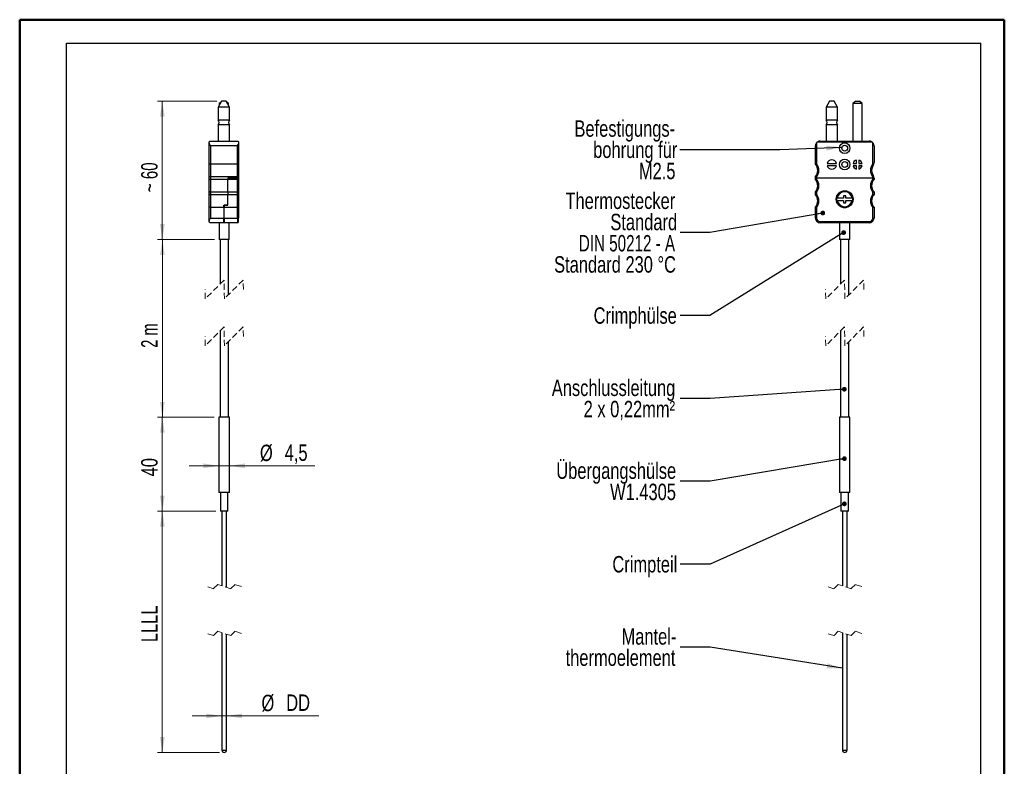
# Model space of a CAD drawing. Header units: millimetres. Extents: x 0 to 210, y 0 to 297.
# Tile 2 of 2: x 0 to 210, y 138 to 297. Entities that reach past the tile are written whole.
import ezdxf

# ---------------------------------------------------------------- set-up
doc = ezdxf.new("R2010")
doc.units = ezdxf.units.MM
doc.linetypes.add('HIDDEN', pattern=[1.905, 1.27, -0.635])
doc.styles.add('SLDTEXTSTYLE0', font='TXT', dxfattribs={"width": 0.75})
doc.styles.add('SLDTEXTSTYLE1', font='TXT', dxfattribs={"width": 0.692308})
doc.styles.add('SLDTEXTSTYLE7', font='TXT', dxfattribs={"width": 0.666667})
doc.styles.add('SLDTEXTSTYLE8', font='TXT', dxfattribs={"width": 0.6875})
doc.dimstyles.new('SLDDIMSTYLE0', dxfattribs={"dimtxt": 0.18, "dimasz": 3.302, "dimexe": 0, "dimexo": 0.0625, "dimgap": 0, "dimtad": 0, "dimtih": 1, "dimtoh": 1, "dimdec": 0, "dimrnd": 1e-09, "dimzin": 0, "dimdsep": 46, "dimtxsty": 'Standard', "dimsah": 1, "dimcen": 0.09, "dimadec": 0, "dimazin": 0, "dimtfac": 3.302, "dimtdec": 0, "dimtofl": 0, "dimtmove": 0, "dimatfit": 3, "dimfxl": 1, "dimfrac": 2, "dimtolj": 1, "dimtzin": 0, "dimarcsym": 0})
doc.dimstyles.new('SLDDIMSTYLE1', dxfattribs={"dimtxt": 0.18, "dimasz": 1.016, "dimexe": 0, "dimexo": 0.0625, "dimgap": 0, "dimtad": 0, "dimtih": 1, "dimtoh": 1, "dimdec": 0, "dimrnd": 1e-09, "dimzin": 0, "dimdsep": 46, "dimtxsty": 'Standard', "dimblk1": 'DOT', "dimblk2": 'DOT', "dimsah": 1, "dimcen": 0.09, "dimadec": 0, "dimazin": 0, "dimtfac": 1.016, "dimtdec": 0, "dimtofl": 0, "dimtmove": 0, "dimatfit": 3, "dimldrblk": 'DOT', "dimfxl": 1, "dimfrac": 2, "dimtolj": 1, "dimtzin": 0, "dimarcsym": 0})
doc.dimstyles.new('SLDDIMSTYLE2', dxfattribs={"dimtxt": 3.5, "dimasz": 3.302, "dimexe": 0, "dimexo": 0.0625, "dimgap": 0.875, "dimtad": 1, "dimlfac": 2, "dimrnd": 1e-09, "dimzin": 12, "dimdsep": 46, "dimtxsty": 'SLDTEXTSTYLE0', "dimsah": 1, "dimcen": 0.09, "dimadec": 0, "dimazin": 3, "dimtfac": 1, "dimtmove": 0, "dimatfit": 0, "dimfxl": 1, "dimfrac": 2, "dimtolj": 1, "dimtzin": 12, "dimarcsym": 0})
doc.dimstyles.new('SLDDIMSTYLE3', dxfattribs={"dimtxt": 3.5, "dimasz": 3.302, "dimexe": 0, "dimexo": 0.0625, "dimgap": 0.875, "dimtad": 1, "dimlfac": 2, "dimrnd": 1e-09, "dimzin": 12, "dimdsep": 46, "dimtxsty": 'SLDTEXTSTYLE0', "dimsah": 1, "dimcen": 0.09, "dimadec": 0, "dimazin": 3, "dimtfac": 1, "dimtofl": 0, "dimtmove": 0, "dimatfit": 3, "dimfxl": 1, "dimfrac": 2, "dimtolj": 1, "dimtzin": 12, "dimarcsym": 0})
doc.dimstyles.new('SLDDIMSTYLE4', dxfattribs={"dimtxt": 3.5, "dimasz": 3.302, "dimexe": 0, "dimexo": 0.0625, "dimgap": 0.875, "dimtad": 1, "dimdec": 0, "dimlfac": 2, "dimrnd": 1e-09, "dimzin": 12, "dimdsep": 46, "dimtxsty": 'SLDTEXTSTYLE0', "dimsah": 1, "dimcen": 0.09, "dimadec": 0, "dimazin": 3, "dimtfac": 1, "dimtdec": 0, "dimtmove": 0, "dimatfit": 0, "dimfxl": 1, "dimfrac": 2, "dimtolj": 1, "dimtzin": 12, "dimarcsym": 0})
doc.dimstyles.new('SLDDIMSTYLE5', dxfattribs={"dimtxt": 3.5, "dimasz": 3.302, "dimexe": 0, "dimexo": 0.0625, "dimgap": 0.875, "dimtad": 1, "dimdec": 1, "dimlfac": 2, "dimrnd": 1e-09, "dimzin": 12, "dimdsep": 46, "dimtxsty": 'SLDTEXTSTYLE0', "dimsah": 1, "dimcen": 0.09, "dimadec": 0, "dimazin": 3, "dimtfac": 1, "dimtdec": 1, "dimtmove": 0, "dimatfit": 0, "dimfxl": 1, "dimfrac": 2, "dimtolj": 1, "dimtzin": 12, "dimarcsym": 0})

# ---------------------------------------------------------------- blocks, each defined once
blk = doc.blocks.new('_Dot')
at = {"color": 0, "linetype": 'ByBlock', "lineweight": -2}
blk.add_line((-0.5, 0), (-1, 0), dxfattribs=at)
at = {"color": 0, "linetype": 'ByBlock', "const_width": 0.5}
blk.add_lwpolyline([(-0.25, 0, 1), (0.25, 0, 1)], format="xyb", close=True, dxfattribs=at)
blk = doc.blocks.new('_D')
at = {"color": 7, "linetype": 'Continuous', "lineweight": 0}
for p, q in [((43.2, 148.75), (36.85, 148.75)), ((43.2, 148.75), (44.2, 148.75)), ((44.2, 148.75), (63.87, 148.75))]:
    blk.add_line(p, q, dxfattribs=at)
at = {"color": 7, "linetype": 'Continuous', "lineweight": 18}
for points in [[(43.2, 148.75), (39.9, 149.26), (39.9, 148.24)], [(44.2, 148.75), (47.51, 148.24), (47.51, 149.26)]]:
    blk.add_solid(points, dxfattribs=at)
at = {"color": 7, "linetype": 'Continuous', "lineweight": 18, "char_height": 3.5, "attachment_point": 1, "style": 'SLDTEXTSTYLE0'}
for s, insert in [('%%c', (51.65, 153.26)), ('DD', (56.93, 153.32))]:
    blk.add_mtext(s, dxfattribs=dict(at, insert=insert))
blk = doc.blocks.new('_D_1')
at = {"color": 7, "linetype": 'Continuous', "lineweight": 0}
for p, q in [((41.9, 192.42), (29.5, 192.42)), ((30.5, 192.42), (30.5, 140.97)), ((42.7, 140.97), (29.5, 140.97))]:
    blk.add_line(p, q, dxfattribs=at)
at = {"color": 7, "linetype": 'Continuous', "lineweight": 18}
for points in [[(30.5, 192.42), (30, 189.12), (31.01, 189.12)], [(30.5, 140.97), (31.01, 144.27), (30, 144.27)]]:
    blk.add_solid(points, dxfattribs=at)
at = {"color": 7, "linetype": 'Continuous', "lineweight": 18, "insert": (25.99, 164.47), "char_height": 3.5, "attachment_point": 1, "rotation": 90, "style": 'SLDTEXTSTYLE0'}
blk.add_mtext('LLLL', dxfattribs=at)
blk = doc.blocks.new('_D_2')
at = {"color": 7, "linetype": 'Continuous', "lineweight": 0}
for p, q in [((41.58, 212.42), (29.5, 212.42)), ((30.5, 212.42), (30.5, 192.42)), ((41.9, 192.42), (29.5, 192.42))]:
    blk.add_line(p, q, dxfattribs=at)
at = {"color": 7, "linetype": 'Continuous', "lineweight": 18}
for points in [[(30.5, 212.42), (30, 209.12), (31.01, 209.12)], [(30.5, 192.42), (31.01, 195.72), (30, 195.72)]]:
    blk.add_solid(points, dxfattribs=at)
at = {"color": 7, "linetype": 'Continuous', "lineweight": 18, "insert": (25.99, 199.83), "char_height": 3.5, "attachment_point": 1, "rotation": 90, "style": 'SLDTEXTSTYLE0'}
blk.add_mtext('40', dxfattribs=at)
blk = doc.blocks.new('_D_3')
at = {"color": 7, "linetype": 'Continuous', "lineweight": 0}
for p, q in [((41.63, 250.32), (29.51, 250.32)), ((30.51, 212.42), (30.51, 250.32)), ((41.58, 212.42), (29.51, 212.42))]:
    blk.add_line(p, q, dxfattribs=at)
at = {"color": 7, "linetype": 'Continuous', "lineweight": 18}
for points in [[(30.51, 250.32), (30, 247.02), (31.01, 247.02)], [(30.51, 212.42), (31.01, 215.72), (30, 215.72)]]:
    blk.add_solid(points, dxfattribs=at)
at = {"color": 7, "linetype": 'Continuous', "lineweight": 18, "insert": (25.99, 227.25), "char_height": 3.5, "attachment_point": 1, "rotation": 90, "style": 'SLDTEXTSTYLE7'}
blk.add_mtext('2 m', dxfattribs=at)
blk = doc.blocks.new('_D_4')
at = {"color": 7, "linetype": 'Continuous', "lineweight": 0}
for p, q in [((42.13, 279.82), (29.5, 279.82)), ((30.5, 250.32), (30.5, 279.82)), ((41.63, 250.32), (29.5, 250.32))]:
    blk.add_line(p, q, dxfattribs=at)
at = {"color": 7, "linetype": 'Continuous', "lineweight": 18}
for points in [[(30.5, 279.82), (30, 276.52), (31.01, 276.52)], [(30.5, 250.32), (31.01, 253.62), (30, 253.62)]]:
    blk.add_solid(points, dxfattribs=at)
at = {"color": 7, "linetype": 'Continuous', "lineweight": 18, "insert": (25.99, 260.43), "char_height": 3.5, "attachment_point": 1, "rotation": 90, "style": 'SLDTEXTSTYLE8'}
blk.add_mtext('~ 60', dxfattribs=at)
blk = doc.blocks.new('_D_5')
at = {"color": 7, "linetype": 'Continuous', "lineweight": 0}
for p, q in [((42.58, 202.08), (36.23, 202.08)), ((42.58, 197.42), (42.58, 203.08)), ((44.83, 202.08), (42.58, 202.08)), ((44.83, 197.42), (44.83, 203.08)), ((44.83, 202.08), (63.06, 202.08))]:
    blk.add_line(p, q, dxfattribs=at)
at = {"color": 7, "linetype": 'Continuous', "lineweight": 18}
for points in [[(42.58, 202.08), (39.28, 202.59), (39.28, 201.57)], [(44.83, 202.08), (48.13, 201.57), (48.13, 202.59)]]:
    blk.add_solid(points, dxfattribs=at)
at = {"color": 7, "linetype": 'Continuous', "lineweight": 18, "char_height": 3.5, "attachment_point": 1, "style": 'SLDTEXTSTYLE0'}
for s, insert in [('%%c', (51.32, 206.59)), ('4,5', (56.6, 206.64))]:
    blk.add_mtext(s, dxfattribs=dict(at, insert=insert))

msp = doc.modelspace()

# ---------------------------------------------------------------- linework, layer by layer
at = {"color": 7, "linetype": 'Continuous', "lineweight": 50}
for p, q in [((0.0788, 0.2148), (0.0788, 297.2148)), ((0.0788, 297.2148), (210.0788, 297.2148)), ((210.0788, 0.2148), (210.0788, 297.2148)), ((210.0788, 292.2148), (210.0788, 297.2148))]:
    msp.add_line(p, q, dxfattribs=at)
at = {"color": 7, "linetype": 'Continuous', "lineweight": 25}
for p, q in [((10.0788, 292.2148), (205.0788, 292.2148)), ((10.0788, 5.2148), (10.0788, 292.2148)), ((205.0788, 5.2148), (205.0788, 292.2148)), ((43.1266, 279.821), (42.405, 278.571)), ((43.0334, 279.6595), (42.63, 279.321)), ((42.63, 279.321), (42.63, 278.9607)), ((42.838, 279.321), (42.63, 279.321)), ((44.1333, 279.821), (43.1266, 279.821)), ((44.855, 278.571), (44.1333, 279.821)), ((44.63, 279.321), (44.2265, 279.6595)), ((44.63, 279.321), (44.4219, 279.321)), ((44.63, 278.9607), (44.63, 279.321)), ((172.7847, 279.821), (172.0631, 278.571)), ((173.7914, 279.821), (172.7847, 279.821)), ((174.5131, 278.571), (173.7914, 279.821)), ((178.3839, 279.821), (177.7881, 279.321)), ((177.7881, 279.321), (177.7881, 271.321)), ((179.7881, 279.321), (177.7881, 279.321)), ((178.3839, 279.821), (179.1922, 279.821)), ((179.7881, 279.321), (179.1922, 279.821)), ((179.7881, 271.321), (179.7881, 279.321)), ((42.405, 278.571), (42.405, 275.821)), ((44.855, 278.571), (42.405, 278.571)), ((44.855, 275.821), (44.855, 278.571)), ((172.0631, 278.571), (172.0631, 275.821)), ((174.5131, 278.571), (172.0631, 278.571)), ((174.5131, 275.821), (174.5131, 278.571)), ((44.855, 275.821), (42.405, 275.821)), ((174.5131, 275.821), (172.0631, 275.821)), ((42.405, 274.821), (42.405, 271.321)), ((44.855, 274.821), (42.405, 274.821)), ((44.855, 271.321), (44.855, 274.821)), ((172.0631, 274.821), (172.0631, 271.321)), ((174.5131, 274.821), (172.0631, 274.821)), ((174.5131, 271.321), (174.5131, 274.821)), ((40.505, 270.9824), (40.505, 271.071)), ((40.505, 266.4852), (40.505, 270.9824)), ((40.755, 271.321), (46.505, 271.321)), ((46.755, 271.071), (46.755, 270.9824)), ((46.755, 270.9824), (46.755, 266.4852)), ((170.0381, 270.9824), (170.0381, 266.4852)), ((181.9495, 271.071), (170.1266, 271.071)), ((170.7881, 271.321), (181.2881, 271.321)), ((182.0381, 266.4852), (182.0381, 270.9824)), ((46.505, 270.321), (40.755, 270.321)), ((40.755, 270.321), (40.755, 266.3938)), ((46.505, 266.3938), (46.505, 270.321)), ((169.7881, 266.3938), (169.7881, 270.321)), ((182.2881, 270.321), (182.2881, 266.7293)), ((178.5381, 266.571), (178.5381, 267.2892)), ((179.0381, 267.2892), (179.0381, 266.571)), ((40.505, 263.6568), (40.505, 266.4852)), ((40.755, 266.3938), (40.755, 263.7481)), ((46.505, 266.3938), (40.755, 266.3938)), ((46.505, 263.7481), (46.505, 266.3938)), ((46.755, 266.4852), (46.755, 263.6568)), ((172.3198, 266.571), (174.2563, 266.571)), ((174.2563, 266.071), (172.3198, 266.071)), ((177.8198, 266.571), (178.5381, 266.571)), ((178.5381, 266.071), (177.8198, 266.071)), ((178.5381, 265.3527), (178.5381, 266.071)), ((179.0381, 266.571), (179.7563, 266.571)), ((179.7563, 266.071), (179.0381, 266.071)), ((179.0381, 266.071), (179.0381, 265.3527)), ((40.505, 263.2352), (40.505, 263.6568)), ((40.505, 260.4068), (40.505, 263.2352)), ((40.755, 263.7481), (40.755, 263.1438)), ((40.755, 263.7481), (46.505, 263.7481)), ((40.755, 263.1438), (40.755, 260.4981)), ((44.505, 263.1438), (40.755, 263.1438)), ((44.505, 263.421), (44.505, 263.1438)), ((46.505, 263.421), (44.505, 263.421)), ((46.505, 263.1438), (44.505, 263.1438)), ((44.505, 260.4981), (44.505, 263.1438)), ((46.505, 263.421), (46.505, 263.7481)), ((46.505, 263.1438), (46.505, 263.421)), ((46.505, 263.421), (46.755, 263.421)), ((46.505, 260.4981), (46.505, 263.1438)), ((46.755, 263.6568), (46.755, 263.421)), ((46.755, 263.421), (46.755, 263.2352)), ((46.755, 263.2352), (46.755, 260.4068)), ((169.7881, 263.421), (169.7881, 263.7481)), ((169.7881, 263.1438), (169.7881, 263.421)), ((169.7881, 263.421), (170.0381, 263.421)), ((170.0381, 263.6568), (170.0381, 263.421)), ((170.0381, 263.421), (170.0381, 263.2352)), ((182.0381, 263.421), (170.0381, 263.421)), ((182.0381, 263.421), (182.0381, 263.6568)), ((182.0381, 263.2352), (182.0381, 263.421)), ((182.0381, 263.421), (182.2881, 263.421)), ((182.288, 263.421), (182.0381, 263.421)), ((182.288, 263.421), (182.2368, 263.7288)), ((182.2881, 263.421), (182.2881, 263.1438)), ((40.505, 259.9852), (40.505, 260.4068)), ((40.755, 260.4981), (40.755, 259.8938)), ((40.755, 260.4981), (44.505, 260.4981)), ((44.505, 260.4981), (46.505, 260.4981)), ((44.505, 260.4981), (44.505, 259.8938)), ((46.505, 259.8938), (46.505, 260.4981)), ((46.755, 260.4068), (46.755, 259.9852)), ((169.7881, 259.8938), (169.7881, 260.4981)), ((170.0381, 260.4068), (170.0381, 259.9852)), ((182.0381, 259.9852), (182.0381, 260.4068)), ((182.2881, 260.4981), (182.2881, 259.8938)), ((40.505, 257.1568), (40.505, 259.9852)), ((40.755, 259.8938), (40.755, 257.2481)), ((44.505, 259.8938), (40.755, 259.8938)), ((44.505, 257.671), (44.505, 259.8938)), ((46.505, 259.8938), (44.505, 259.8938)), ((46.505, 257.2481), (46.505, 259.8938)), ((46.755, 259.9852), (46.755, 257.1568)), ((174.4577, 259.171), (174.306, 259.171)), ((174.306, 258.671), (174.4577, 258.671)), ((175.7881, 259.171), (174.4577, 259.171)), ((174.4577, 258.671), (175.7881, 258.671)), ((175.7881, 259.671), (175.7881, 259.171)), ((176.2881, 259.671), (175.7881, 259.671)), ((175.7881, 258.671), (175.7881, 258.171)), ((176.2881, 259.171), (176.2881, 259.671)), ((177.6184, 259.171), (176.2881, 259.171)), ((176.2881, 258.171), (176.2881, 258.671)), ((176.2881, 258.671), (177.6184, 258.671)), ((177.7701, 259.171), (177.6184, 259.171)), ((177.6184, 258.671), (177.7701, 258.671)), ((40.505, 254.2595), (40.505, 257.1568)), ((40.755, 257.2481), (40.755, 254.921)), ((40.755, 257.2481), (43.655, 257.2481)), ((43.605, 257.2481), (43.605, 257.671)), ((43.605, 257.671), (44.505, 257.671)), ((43.605, 257.2481), (46.505, 257.2481)), ((43.605, 257.2481), (43.605, 254.921)), ((44.505, 257.671), (43.655, 257.671)), ((43.655, 257.671), (43.655, 257.2481)), ((43.655, 254.921), (43.655, 257.2481)), ((46.505, 254.921), (46.505, 257.2481)), ((46.755, 257.1568), (46.755, 254.921)), ((169.7881, 254.921), (169.7881, 257.2481)), ((170.0381, 257.1568), (170.0381, 254.921)), ((175.7881, 258.171), (176.2881, 258.171)), ((182.0381, 254.921), (182.0381, 257.1568)), ((182.2881, 257.2481), (182.2881, 254.921)), ((40.505, 254.171), (40.505, 254.2595)), ((40.755, 254.921), (43.655, 254.921)), ((43.605, 254.921), (46.505, 254.921)), ((43.605, 253.921), (43.605, 254.921)), ((43.655, 254.921), (43.655, 253.921)), ((46.505, 254.921), (46.505, 253.921)), ((46.505, 254.921), (46.755, 254.921)), ((46.755, 254.171), (46.755, 254.921)), ((169.7881, 254.921), (170.0381, 254.921)), ((170.7881, 254.171), (170.7881, 253.921)), ((170.7881, 254.171), (181.2881, 254.171)), ((181.2881, 253.921), (181.2881, 254.171)), ((182.0381, 254.921), (182.2881, 254.921)), ((43.655, 253.921), (40.755, 253.921)), ((42.63, 253.921), (42.63, 250.321)), ((46.505, 253.921), (43.605, 253.921)), ((44.78, 250.321), (44.78, 253.921)), ((181.2881, 253.921), (170.7881, 253.921)), ((174.9631, 253.921), (174.9631, 250.321)), ((177.1131, 250.321), (177.1131, 253.921)), ((44.78, 250.321), (42.63, 250.321)), ((42.805, 250.321), (42.805, 240.8253)), ((44.605, 238.5503), (44.605, 250.321)), ((177.1131, 250.321), (174.9631, 250.321)), ((175.1381, 250.321), (175.1381, 240.8253)), ((176.9381, 238.5503), (176.9381, 250.321)), ((42.805, 230.8253), (42.805, 212.4215)), ((175.1381, 230.8253), (175.1381, 212.4215)), ((44.605, 212.4215), (44.605, 228.5503)), ((176.9381, 212.4215), (176.9381, 228.5503)), ((42.58, 212.4215), (42.58, 196.4215)), ((44.83, 212.4215), (42.58, 212.4215)), ((44.83, 196.4215), (44.83, 212.4215)), ((174.9131, 212.4215), (174.9131, 196.4215)), ((176.6534, 212.4215), (174.9131, 212.4215)), ((177.1631, 212.4215), (176.6534, 212.4215)), ((177.1631, 196.4215), (177.1631, 212.4215)), ((44.83, 196.4215), (42.58, 196.4215)), ((42.905, 196.4215), (42.905, 192.4215)), ((44.505, 192.4215), (44.505, 196.4215)), ((176.6534, 196.4215), (174.9131, 196.4215)), ((175.2381, 196.4215), (175.2381, 192.4215)), ((177.1631, 196.4215), (176.6534, 196.4215)), ((176.8381, 192.4215), (176.8381, 196.4215)), ((44.505, 192.4215), (42.905, 192.4215)), ((43.205, 192.4215), (43.205, 176.493)), ((44.205, 176.1596), (44.205, 192.4215)), ((176.4756, 192.4215), (175.2381, 192.4215)), ((175.5381, 192.4215), (175.5381, 176.493)), ((176.8381, 192.4215), (176.4756, 192.4215)), ((176.5381, 176.1596), (176.5381, 192.4215)), ((43.205, 166.493), (43.205, 141.4698)), ((44.205, 141.4698), (44.205, 166.1596)), ((175.5381, 166.493), (175.5381, 141.4698)), ((176.5381, 141.4698), (176.5381, 166.1596)), ((43.205, 141.4698), (44.205, 141.4698)), ((175.5381, 141.4698), (176.4566, 141.4698)), ((176.4566, 141.4698), (176.5381, 141.4698))]:
    msp.add_line(p, q, dxfattribs=at)
at = {"color": 7, "linetype": 'HIDDEN', "lineweight": 18}
for p, q in [((43.6675, 241.6878), (39.6675, 237.6878)), ((43.7425, 237.6878), (43.6675, 241.6878)), ((47.7425, 241.6878), (43.7425, 237.6878)), ((47.78, 239.6878), (47.7425, 241.6878)), ((176.0006, 241.6878), (172.0006, 237.6878)), ((176.0756, 237.6878), (176.0006, 241.6878)), ((180.0756, 241.6878), (176.0756, 237.6878)), ((180.1131, 239.6878), (180.0756, 241.6878)), ((39.6675, 237.6878), (39.63, 239.6878)), ((172.0006, 237.6878), (171.9631, 239.6878)), ((43.6675, 231.6878), (39.6675, 227.6878)), ((43.7425, 227.6878), (43.6675, 231.6878)), ((47.7425, 231.6878), (43.7425, 227.6878)), ((47.78, 229.6878), (47.7425, 231.6878)), ((176.0006, 231.6878), (172.0006, 227.6878)), ((176.0756, 227.6878), (176.0006, 231.6878)), ((180.0756, 231.6878), (176.0756, 227.6878)), ((180.1131, 229.6878), (180.0756, 231.6878)), ((39.6675, 227.6878), (39.63, 229.6878)), ((172.0006, 227.6878), (171.9631, 229.6878)), ((42.3268, 176.7857), (41.4081, 175.8669)), ((45.0831, 175.8669), (42.3268, 176.7857)), ((46.0018, 176.7857), (45.0831, 175.8669)), ((47.38, 176.3263), (46.0018, 176.7857)), ((174.6599, 176.7857), (173.7412, 175.8669)), ((177.4162, 175.8669), (174.6599, 176.7857)), ((178.3349, 176.7857), (177.4162, 175.8669)), ((179.7131, 176.3263), (178.3349, 176.7857)), ((41.4081, 175.8669), (40.03, 176.3263)), ((173.7412, 175.8669), (172.3631, 176.3263)), ((41.4081, 165.8669), (40.03, 166.3263)), ((42.3268, 166.7857), (41.4081, 165.8669)), ((45.0831, 165.8669), (42.3268, 166.7857)), ((46.0018, 166.7857), (45.0831, 165.8669)), ((47.38, 166.3263), (46.0018, 166.7857)), ((173.7412, 165.8669), (172.3631, 166.3263)), ((174.6599, 166.7857), (173.7412, 165.8669)), ((177.4162, 165.8669), (174.6599, 166.7857)), ((178.3349, 166.7857), (177.4162, 165.8669)), ((179.7131, 166.3263), (178.3349, 166.7857))]:
    msp.add_line(p, q, dxfattribs=at)
at = {"color": 7, "linetype": 'Continuous', "lineweight": 25}
for centre, radius in [((176.0381, 269.821), 1.125), ((176.0381, 269.821), 0.625), ((176.0381, 266.3355), 1.125), ((176.0381, 266.3355), 0.625), ((176.0381, 258.921), 1.8)]:
    msp.add_circle(centre, radius, dxfattribs=at)
for centre, radius, start, end in [((41.9049, 275.321), 0.7071, 315.000098, 44.999902), ((45.355, 275.321), 0.7071, 135.000098, 224.999902), ((171.5631, 275.321), 0.7071, 315.00003, 44.99997), ((175.0131, 275.321), 0.7071, 135.000075, 224.999925), ((170.7888, 270.3204), 1.0009, 131.416063, 138.590565), ((181.2874, 270.3204), 1.0009, 41.409435, 48.583937), ((173.2881, 266.321), 1, 14.478224, 165.521776), ((178.788, 266.321), 1, 104.476021, 165.523199), ((178.7881, 266.321), 1, 14.476766, 75.524014), ((168.2881, 265.071), 2, 318.590294, 41.409706), ((168.288, 265.071), 2.25, 321.057642, 38.942358), ((173.2881, 266.321), 1, 194.478224, 345.521776), ((178.788, 266.3209), 1, 194.476801, 255.523979), ((178.7881, 266.3209), 1, 284.475986, 345.523234), ((183.7881, 265.071), 2.25, 141.057642, 218.942358), ((183.788, 265.071), 2, 146.442625, 213.557375), ((168.2881, 261.821), 2, 318.590294, 41.409706), ((168.288, 261.821), 2.25, 321.057642, 38.942358), ((183.7881, 261.821), 2.25, 141.057642, 218.942358), ((183.788, 261.821), 2, 138.590294, 221.409706), ((176.0381, 258.921), 1.75, 8.213377, 171.786623), ((176.0381, 258.921), 1.6, 8.989276, 171.010724), ((168.2881, 258.571), 2, 318.590294, 41.409706), ((168.288, 258.571), 2.25, 321.057642, 38.942358), ((176.038, 258.921), 1.7499, 171.786651, 188.213349), ((176.0381, 258.921), 1.75, 188.212814, 351.787186), ((176.0381, 258.921), 1.6, 188.989276, 351.010724), ((176.0381, 258.921), 1.7499, 351.786651, 8.213349), ((183.7881, 258.571), 2.25, 141.057642, 218.942358), ((183.788, 258.571), 2, 138.590294, 221.409706), ((46.505, 254.171), 0.25, 269.99458, 0.004673), ((170.788, 254.921), 1, 179.999699, 270.001048), ((170.7881, 254.921), 0.75, 180.001157, 269.99959), ((181.2881, 254.921), 1, 269.998952, 0.000301), ((181.2881, 254.921), 0.75, 270.00041, 359.998843), ((43.705, 141.4698), 0.5, 180.000739, 359.999261), ((176.0381, 141.4698), 0.5, 180.00074, 359.99926)]:
    msp.add_arc(centre, radius, start, end, dxfattribs=at)
for points, knots in [([(40.505, 271.071), (40.5103, 271.1098), (40.5226, 271.1986), (40.6218, 271.2974), (40.7131, 271.3207), (40.7543, 271.321), (40.755, 271.321)], [0, 0, 0, 0, 0.29754124, 0.68150129, 0.99484661, 1, 1, 1, 1]), ([(40.755, 270.321), (40.7543, 270.3223), (40.7135, 270.4036), (40.6333, 270.569), (40.5315, 270.7848), (40.512, 270.9302), (40.505, 270.9824)], [0, 0, 0, 0, 0.00628018, 0.38369811, 0.77863939, 1, 1, 1, 1]), ([(46.505, 271.321), (46.5056, 271.321), (46.5468, 271.3207), (46.6381, 271.2974), (46.7373, 271.1986), (46.7496, 271.1098), (46.755, 271.071)], [0, 0, 0, 0, 0.0051534, 0.31849827, 0.70245849, 1, 1, 1, 1]), ([(46.755, 270.9824), (46.7479, 270.9302), (46.7284, 270.7848), (46.6266, 270.569), (46.5464, 270.4036), (46.5056, 270.3223), (46.505, 270.321)], [0, 0, 0, 0, 0.22136068, 0.616302, 0.99371982, 1, 1, 1, 1]), ([(170.0381, 270.9824), (169.9985, 270.9321), (169.9007, 270.8075), (169.8111, 270.5812), (169.7882, 270.4047), (169.7881, 270.3223), (169.7881, 270.321)], [0, 0, 0, 0, 0.2657378, 0.65717723, 0.99446028, 1, 1, 1, 1]), ([(170.7881, 271.321), (170.7867, 271.321), (170.7043, 271.3207), (170.5278, 271.298), (170.3015, 271.2084), (170.177, 271.1105), (170.1266, 271.071)], [0, 0, 0, 0, 0.0055488, 0.34281793, 0.73426931, 1, 1, 1, 1]), ([(181.9495, 271.071), (181.8991, 271.1105), (181.7746, 271.2084), (181.5483, 271.298), (181.3718, 271.3207), (181.2894, 271.321), (181.2881, 271.321)], [0, 0, 0, 0, 0.26573069, 0.65718207, 0.9944512, 1, 1, 1, 1]), ([(182.2881, 270.321), (182.2881, 270.3223), (182.2879, 270.4047), (182.265, 270.5812), (182.1755, 270.8075), (182.0776, 270.9321), (182.0381, 270.9824)], [0, 0, 0, 0, 0.00553972, 0.34282277, 0.7342622, 1, 1, 1, 1]), ([(182.2368, 266.4131), (182.2622, 266.5165), (182.288, 266.6211), (182.2881, 266.7279), (182.2881, 266.7293)], [0, 0, 0, 0, 0.98748831, 1, 1, 1, 1]), ([(40.755, 266.3938), (40.7286, 266.3947), (40.6785, 266.3964), (40.6095, 266.4096), (40.5543, 266.4293), (40.5167, 266.4529), (40.505, 266.476), (40.505, 266.4849), (40.505, 266.4852)], [0, 0, 0, 0, 0.28081881, 0.53398077, 0.745136, 0.90510999, 0.99666221, 1, 1, 1, 1]), ([(46.505, 266.3938), (46.5313, 266.3947), (46.5814, 266.3964), (46.6504, 266.4096), (46.7056, 266.4293), (46.7432, 266.4529), (46.7549, 266.476), (46.7549, 266.4849), (46.755, 266.4852)], [0, 0, 0, 0, 0.28081803, 0.53398003, 0.7451353, 0.90510998, 0.99666221, 1, 1, 1, 1]), ([(169.7881, 266.3938), (169.7923, 266.3955), (169.8087, 266.4016), (169.8439, 266.4148), (169.8998, 266.4355), (169.9659, 266.4595), (170.014, 266.4767), (170.0372, 266.4849), (170.0381, 266.4852)], [0, 0, 0, 0, 0.05122999, 0.19689297, 0.42457452, 0.72323512, 0.98940607, 1, 1, 1, 1]), ([(182.2368, 266.4131), (182.2186, 266.4198), (182.1755, 266.4358), (182.1102, 266.4595), (182.0621, 266.4767), (182.0389, 266.4849), (182.0381, 266.4852)], [0, 0, 0, 0, 0.27540165, 0.65148679, 0.98665971, 1, 1, 1, 1]), ([(182.1214, 266.1765), (182.122, 266.1774), (182.1705, 266.2505), (182.2038, 266.3323), (182.2368, 266.4131)], [0, 0, 0, 0, 0.01181417, 1, 1, 1, 1]), ([(40.755, 263.7481), (40.7286, 263.7472), (40.6785, 263.7455), (40.6095, 263.7324), (40.5543, 263.7126), (40.5167, 263.689), (40.505, 263.666), (40.505, 263.6571), (40.505, 263.6568)], [0, 0, 0, 0, 0.28081881, 0.53398077, 0.745136, 0.90510999, 0.99666221, 1, 1, 1, 1]), ([(40.755, 263.1438), (40.7286, 263.1447), (40.6785, 263.1464), (40.6095, 263.1596), (40.5543, 263.1793), (40.5167, 263.2029), (40.505, 263.226), (40.505, 263.2349), (40.505, 263.2352)], [0, 0, 0, 0, 0.28081881, 0.53398077, 0.745136, 0.90510999, 0.99666221, 1, 1, 1, 1]), ([(46.505, 263.7481), (46.5313, 263.7472), (46.5814, 263.7455), (46.6504, 263.7324), (46.7056, 263.7126), (46.7432, 263.689), (46.7549, 263.666), (46.7549, 263.6571), (46.755, 263.6568)], [0, 0, 0, 0, 0.28081803, 0.53398003, 0.7451353, 0.90510998, 0.99666221, 1, 1, 1, 1]), ([(46.755, 263.2352), (46.7549, 263.2349), (46.7549, 263.226), (46.7432, 263.2029), (46.7056, 263.1793), (46.6504, 263.1596), (46.5814, 263.1464), (46.5313, 263.1447), (46.505, 263.1438)], [0, 0, 0, 0, 0.00333779, 0.09489002, 0.2548647, 0.46601997, 0.71918197, 1, 1, 1, 1]), ([(169.7881, 263.7481), (169.7923, 263.7465), (169.8087, 263.7403), (169.8439, 263.7271), (169.8998, 263.7064), (169.9659, 263.6824), (170.014, 263.6652), (170.0372, 263.6571), (170.0381, 263.6568)], [0, 0, 0, 0, 0.05122999, 0.19689297, 0.42457452, 0.72323512, 0.98940607, 1, 1, 1, 1]), ([(170.0381, 263.2352), (170.0372, 263.2349), (170.014, 263.2267), (169.9659, 263.2095), (169.8998, 263.1855), (169.8439, 263.1648), (169.8087, 263.1516), (169.7923, 263.1454), (169.7881, 263.1438)], [0, 0, 0, 0, 0.01059393, 0.27676488, 0.57542548, 0.80310703, 0.94877001, 1, 1, 1, 1]), ([(182.2368, 263.7288), (182.2186, 263.7221), (182.1755, 263.7061), (182.1102, 263.6824), (182.0621, 263.6652), (182.0389, 263.6571), (182.0381, 263.6568)], [0, 0, 0, 0, 0.27540165, 0.65148679, 0.98665971, 1, 1, 1, 1]), ([(182.2881, 263.1438), (182.2838, 263.1454), (182.2675, 263.1516), (182.2322, 263.1648), (182.1763, 263.1855), (182.1102, 263.2095), (182.0621, 263.2267), (182.0389, 263.2349), (182.0381, 263.2352)], [0, 0, 0, 0, 0.05122999, 0.19689297, 0.42457452, 0.72323512, 0.98940607, 1, 1, 1, 1]), ([(182.2368, 263.7288), (182.2037, 263.8096), (182.1703, 263.8913), (182.122, 263.9646), (182.1214, 263.9654)], [0, 0, 0, 0, 0.98813855, 1, 1, 1, 1]), ([(40.755, 260.4981), (40.7286, 260.4972), (40.6785, 260.4955), (40.6095, 260.4823), (40.5543, 260.4626), (40.5167, 260.439), (40.505, 260.416), (40.505, 260.4071), (40.505, 260.4068)], [0, 0, 0, 0, 0.28081881, 0.53398077, 0.745136, 0.90510999, 0.99666221, 1, 1, 1, 1]), ([(46.755, 260.4068), (46.7549, 260.4071), (46.7549, 260.416), (46.7432, 260.439), (46.7056, 260.4626), (46.6504, 260.4823), (46.5814, 260.4955), (46.5313, 260.4972), (46.505, 260.4981)], [0, 0, 0, 0, 0.00333779, 0.09489002, 0.2548647, 0.46601997, 0.71918197, 1, 1, 1, 1]), ([(170.0381, 260.4068), (170.0372, 260.4071), (170.014, 260.4152), (169.9659, 260.4324), (169.8998, 260.4564), (169.8439, 260.4771), (169.8087, 260.4903), (169.7923, 260.4965), (169.7881, 260.4981)], [0, 0, 0, 0, 0.01059393, 0.27676488, 0.57542548, 0.80310703, 0.94877001, 1, 1, 1, 1]), ([(182.2881, 260.4981), (182.2838, 260.4965), (182.2675, 260.4903), (182.2322, 260.4771), (182.1763, 260.4564), (182.1102, 260.4324), (182.0621, 260.4152), (182.0389, 260.4071), (182.0381, 260.4068)], [0, 0, 0, 0, 0.05122999, 0.19689297, 0.42457452, 0.72323512, 0.98940607, 1, 1, 1, 1]), ([(40.755, 259.8938), (40.7286, 259.8947), (40.6785, 259.8964), (40.6095, 259.9096), (40.5543, 259.9293), (40.5167, 259.9529), (40.505, 259.976), (40.505, 259.9849), (40.505, 259.9852)], [0, 0, 0, 0, 0.28081881, 0.53398077, 0.745136, 0.90510999, 0.99666221, 1, 1, 1, 1]), ([(46.755, 259.9852), (46.7549, 259.9849), (46.7549, 259.976), (46.7432, 259.9529), (46.7056, 259.9293), (46.6504, 259.9096), (46.5814, 259.8964), (46.5313, 259.8947), (46.505, 259.8938)], [0, 0, 0, 0, 0.00333779, 0.09489002, 0.2548647, 0.46601997, 0.71918197, 1, 1, 1, 1]), ([(170.0381, 259.9852), (170.0372, 259.9849), (170.014, 259.9767), (169.9659, 259.9595), (169.8998, 259.9355), (169.8439, 259.9148), (169.8087, 259.9016), (169.7923, 259.8954), (169.7881, 259.8938)], [0, 0, 0, 0, 0.01059393, 0.27676488, 0.57542548, 0.80310703, 0.94877001, 1, 1, 1, 1]), ([(182.2881, 259.8938), (182.2838, 259.8954), (182.2675, 259.9016), (182.2322, 259.9148), (182.1763, 259.9355), (182.1102, 259.9595), (182.0621, 259.9767), (182.0389, 259.9849), (182.0381, 259.9852)], [0, 0, 0, 0, 0.05122999, 0.19689297, 0.42457452, 0.72323512, 0.98940607, 1, 1, 1, 1]), ([(40.755, 257.2481), (40.7286, 257.2472), (40.6785, 257.2455), (40.6095, 257.2323), (40.5543, 257.2126), (40.5167, 257.189), (40.505, 257.166), (40.505, 257.1571), (40.505, 257.1568)], [0, 0, 0, 0, 0.28081769, 0.53397864, 0.74513303, 0.90510638, 0.99660925, 1, 1, 1, 1]), ([(46.755, 257.1568), (46.7549, 257.1571), (46.7549, 257.166), (46.7432, 257.189), (46.7056, 257.2126), (46.6504, 257.2323), (46.5814, 257.2455), (46.5313, 257.2472), (46.505, 257.2481)], [0, 0, 0, 0, 0.00339075, 0.09489363, 0.25486767, 0.4660221, 0.71918309, 1, 1, 1, 1]), ([(170.0381, 257.1568), (170.0372, 257.1571), (170.0141, 257.1654), (169.9659, 257.1824), (169.8998, 257.2064), (169.8439, 257.2271), (169.8087, 257.2403), (169.7923, 257.2465), (169.7881, 257.2481)], [0, 0, 0, 0, 0.0106127, 0.27676485, 0.57542546, 0.80310702, 0.94877001, 1, 1, 1, 1]), ([(182.2881, 257.2481), (182.2838, 257.2465), (182.2675, 257.2403), (182.2322, 257.2271), (182.1763, 257.2064), (182.1102, 257.1824), (182.0621, 257.1654), (182.0389, 257.1571), (182.0381, 257.1568)], [0, 0, 0, 0, 0.05122999, 0.19689298, 0.42457454, 0.72323515, 0.9893873, 1, 1, 1, 1]), ([(40.505, 254.2595), (40.512, 254.3117), (40.5315, 254.4571), (40.6333, 254.6729), (40.7135, 254.8383), (40.7543, 254.9196), (40.755, 254.921)], [0, 0, 0, 0, 0.22136047, 0.61632097, 0.99371983, 1, 1, 1, 1]), ([(40.755, 253.921), (40.7543, 253.921), (40.7131, 253.9209), (40.6218, 253.9447), (40.5226, 254.0433), (40.5103, 254.1322), (40.505, 254.171)], [0, 0, 0, 0, 0.00515306, 0.31848671, 0.70243248, 1, 1, 1, 1])]:
    msp.add_open_spline(points, degree=3, knots=knots, dxfattribs=at)

# ---------------------------------------------------------------- texts
at = {"color": 7, "linetype": 'Continuous', "lineweight": 0, "char_height": 3.5, "attachment_point": 3}
for s, insert, style in [('Befestigungs-', (139.8655, 275.7525), 'SLDTEXTSTYLE0'), ('bohrung für', (140.3516, 271.2268), 'SLDTEXTSTYLE0'), ('M2.5', (139.9432, 266.7011), 'SLDTEXTSTYLE0'), ('Thermostecker', (139.8922, 260.3493), 'SLDTEXTSTYLE0'), ('Standard', (140.3005, 255.8236), 'SLDTEXTSTYLE0'), ('DIN 50212 - A', (139.8606, 251.2979), 'SLDTEXTSTYLE1'), ('Standard 230 °C', (140.0477, 246.7722), 'SLDTEXTSTYLE0'), ('Crimphülse', (140.2324, 235.8746), 'SLDTEXTSTYLE0'), ('Anschlussleitung', (139.9087, 220.4591), 'SLDTEXTSTYLE0'), ('2 x 0,22mm²', (139.8625, 215.9334), 'SLDTEXTSTYLE0'), ('Übergangshülse', (140.0934, 202.7962), 'SLDTEXTSTYLE0'), ('W1.4305', (140.0472, 198.2705), 'SLDTEXTSTYLE0'), ('Crimpteil', (140.334, 182.8379), 'SLDTEXTSTYLE0'), ('Mantel-', (140.1397, 167.4404), 'SLDTEXTSTYLE0'), ('thermoelement', (139.9307, 162.9147), 'SLDTEXTSTYLE0')]:
    msp.add_mtext(s, dxfattribs=dict(at, insert=insert, style=style))

# ---------------------------------------------------------------- dimensions: what is measured, and where the dimension line sits
at = {"color": 7, "linetype": 'Continuous', "lineweight": 18}
for base, p1, p2, dimstyle, picture, middle in [((30.505, 279.821), (42.63, 250.321), (43.1266, 279.821), 'SLDDIMSTYLE3', '_D_4', (30.505, 265.0777)), ((30.505, 192.4215), (42.58, 212.4215), (42.905, 192.4215), 'SLDDIMSTYLE4', '_D_2', (30.505, 202.415))]:
    dim = msp.add_linear_dim(base=base, p1=p1, p2=p2, angle=90, dimstyle=dimstyle, dxfattribs=at)
    dim.commit()
    dim.dimension.update_dxf_attribs({"geometry": picture, "text_midpoint": middle, "dimtype": 160})
for base, p1, p2, text, picture, middle in [((30.5066, 250.321), (42.58, 212.4215), (42.63, 250.321), '2 m', '_D_3', (30.5066, 231.374)), ((30.505, 140.9698), (42.905, 192.4215), (43.705, 140.9698), 'LLLL', '_D_1', (30.505, 168.7767))]:
    dim = msp.add_linear_dim(base=base, p1=p1, p2=p2, angle=90, text=text, dimstyle='SLDDIMSTYLE3', dxfattribs=at)
    dim.commit()
    dim.dimension.update_dxf_attribs({"geometry": picture, "text_midpoint": middle, "dimtype": 160})
for base, p1, p2, dimstyle, picture, middle in [((42.58, 202.0774), (44.83, 196.4215), (42.58, 196.4215), 'SLDDIMSTYLE5', '_D_5', (57.1919, 202.0774)), ((44.205, 148.753), (43.205, 141.4698), (44.205, 141.4698), 'SLDDIMSTYLE2', '_D', (57.7624, 148.753))]:
    dim = msp.add_linear_dim(base=base, p1=p1, p2=p2, text='%%c<>', dimstyle=dimstyle, dxfattribs=at)
    dim.commit()
    dim.dimension.update_dxf_attribs({"geometry": picture, "text_midpoint": middle, "dimtype": 160})

# ---------------------------------------------------------------- leaders
at = {"color": 7, "linetype": 'Continuous', "lineweight": 0}
for points, dimstyle in [([(175.4332, 269.9783), (162.2137, 269.4481), (140.8675, 269.4481)], 'SLDDIMSTYLE0'), ([(171.3618, 255.9873), (147.2733, 251.8178), (140.9232, 251.8178)], 'SLDDIMSTYLE1'), ([(175.816, 251.8114), (147.2732, 234.1075), (140.9232, 234.1075)], 'SLDDIMSTYLE1'), ([(175.954, 218.4046), (147.3288, 216.4215), (140.9788, 216.4215)], 'SLDDIMSTYLE1'), ([(175.9764, 203.607), (147.3288, 198.7711), (140.9788, 198.7711)], 'SLDDIMSTYLE1'), ([(175.9764, 193.9678), (147.3288, 181.1008), (140.9788, 181.1008)], 'SLDDIMSTYLE1'), ([(175.5381, 158.9118), (147.3288, 163.4148), (140.9788, 163.4148)], 'SLDDIMSTYLE0')]:
    msp.add_leader(points, dimstyle=dimstyle, dxfattribs=at)

doc.saveas('drawing.dxf')
